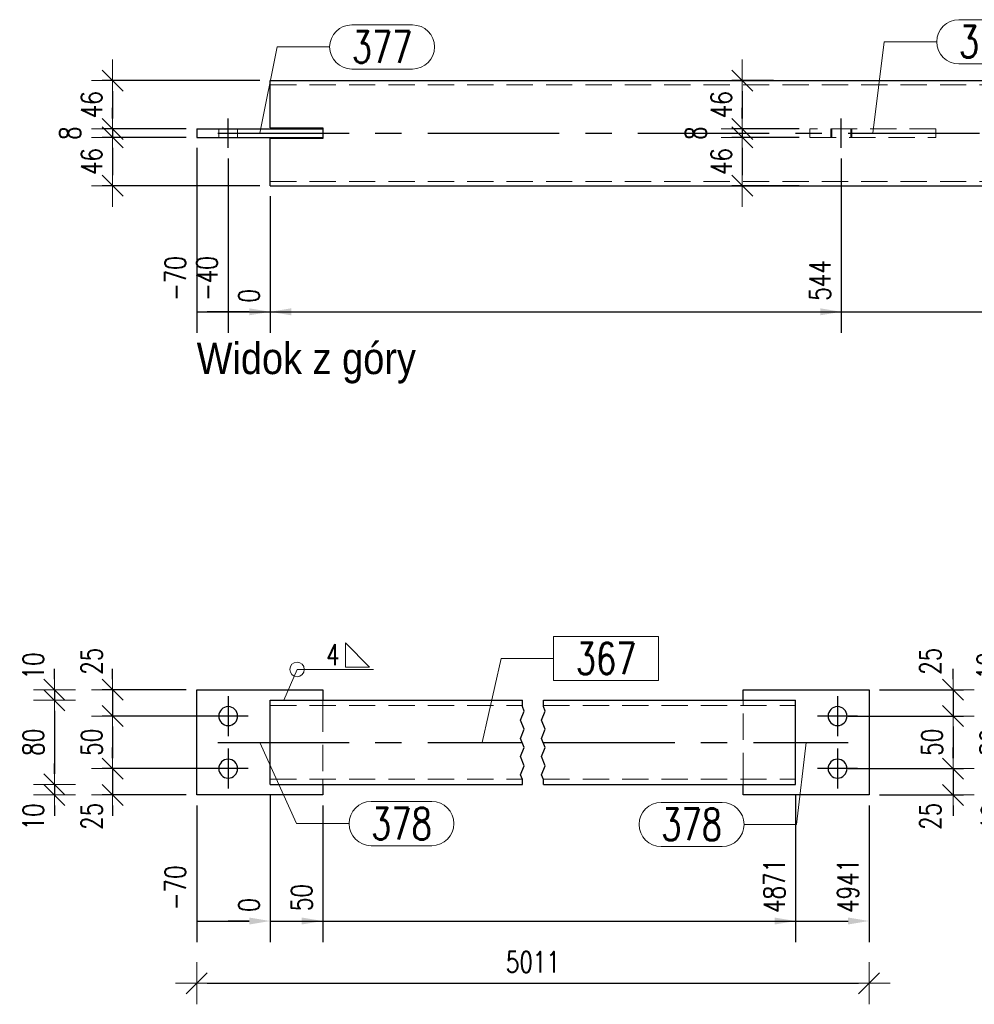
# Model space of a CAD drawing. Header units: millimetres. Extents: x -1005 to 207, y 18226 to 18896.
# Tile 16 of 50: x -534 to -443, y 18309 to 18402. Entities that reach past the tile are written whole.
import ezdxf

# ---------------------------------------------------------------- set-up
doc = ezdxf.new("R2010")
doc.units = ezdxf.units.MM
doc.header["$LTSCALE"] = 10
doc.linetypes.add('HIDDEN', pattern=[0.375, 0.25, -0.125])
doc.linetypes.add('MITTE', pattern=[2, 1.25, -0.25, 0.25, -0.25])
doc.layers.get('Defpoints').update_dxf_attribs({"color": 1})
for name, color, linetype, lineweight in [('PS_DIM', 4, 'Continuous', 13), ('PS_Hidden', 2, 'HIDDEN', 9), ('PS_Pos', 1, 'Continuous', 15), ('PS_Shape', 161, 'Continuous', 30), ('PS_SOLID', 7, 'Continuous', 30), ('PS_TEXT', 3, 'Continuous', 18), ('PS_Weld', 1, 'Continuous', 9)]:
    doc.layers.add(name, color=color, linetype=linetype, lineweight=lineweight)
doc.layers.add('PS_Mid', color=5, linetype='MITTE')
doc.styles.add('gil', font='txt', dxfattribs={"width": 0.9})
doc.styles.add('simplex', font='simplex.shx', dxfattribs={"width": 0.75})
doc.dimstyles.new('1_10_GŁ_DS1-LS10', dxfattribs={"dimtxt": 2, "dimasz": 2, "dimexe": 2, "dimexo": 1, "dimgap": 1, "dimtad": 1, "dimjust": 4, "dimdec": 0, "dimlfac": 10, "dimtxsty": 'simplex', "dimblk1": 'NONE', "dimsah": 1, "dimcen": 2, "dimclrd": 256, "dimclre": 256, "dimclrt": 3, "dimadec": 1, "dimazin": 0, "dimtfac": 1, "dimtdec": 0, "dimtmove": 2, "dimatfit": 3, "dimfxl": 1, "dimarcsym": 0})
doc.dimstyles.new('1_10_PRZ', dxfattribs={"dimtxt": 2, "dimasz": 1, "dimexe": 2, "dimexo": 5, "dimgap": 1, "dimtad": 1, "dimdec": 0, "dimlfac": 10, "dimtxsty": 'simplex', "dimblk": 'dimznak', "dimcen": 2, "dimse1": 1, "dimse2": 1, "dimclrt": 3, "dimadec": 1, "dimazin": 0, "dimtfac": 1, "dimtdec": 0, "dimtix": 1, "dimtmove": 2, "dimatfit": 3, "dimldrblk": 'dim-grot', "dimfxl": 1, "dimarcsym": 0})
doc.dimstyles.new('1_10_PRZ_DS1-LS10', dxfattribs={"dimtxt": 2, "dimasz": 1, "dimexe": 2, "dimexo": 5, "dimgap": 1, "dimtad": 1, "dimdec": 0, "dimlfac": 10, "dimtxsty": 'simplex', "dimblk": 'dimznak', "dimcen": 2, "dimse1": 1, "dimse2": 1, "dimclrt": 3, "dimadec": 1, "dimazin": 0, "dimtfac": 1, "dimtdec": 0, "dimtix": 1, "dimtmove": 2, "dimatfit": 3, "dimldrblk": 'dim-grot', "dimfxl": 1, "dimarcsym": 0})
doc.dimstyles.new('1_10_SC', dxfattribs={"dimtxt": 2, "dimasz": 1, "dimexe": 1, "dimexo": 1, "dimgap": 1, "dimtad": 1, "dimdec": 0, "dimlfac": 10, "dimtxsty": 'simplex', "dimblk": 'dimznak', "dimcen": 2, "dimclrd": 256, "dimclre": 256, "dimclrt": 3, "dimadec": 1, "dimazin": 0, "dimtfac": 1, "dimtdec": 0, "dimtix": 1, "dimtmove": 2, "dimatfit": 3, "dimldrblk": 'dim-grot', "dimfxl": 1, "dimarcsym": 0})

# ---------------------------------------------------------------- blocks, each defined once
blk = doc.blocks.new('dimznak')
at = {"color": 0}
for points in [[(0, 2), (0, -2)], [(-2, 0), (2, 0)]]:
    blk.add_lwpolyline(points, dxfattribs=at)
at = {"color": 2}
blk.add_lwpolyline([(1, 1), (-1, -1)], dxfattribs=at)
blk = doc.blocks.new('*D1513')
at = {"layer": 'Defpoints', "color": 0, "transparency": 16777216}
for p in [(-510.146, 18396.662), (-525.146, 18392.062), (-517.146, 18392.062)]:
    blk.add_point(p, dxfattribs=at)
at = {"layer": 'PS_DIM', "lineweight": -2, "transparency": 16777216}
for p, q in [((-511.146, 18396.662), (-526.146, 18396.662)), ((-525.146, 18395.662), (-525.146, 18393.062)), ((-518.146, 18392.062), (-526.146, 18392.062))]:
    blk.add_line(p, q, dxfattribs=at)
for p, rotation in [((-525.146, 18396.662), 90), ((-525.146, 18392.062), 270)]:
    blk.add_blockref('dimznak', p, dxfattribs=dict(at, rotation=rotation))
at = {"layer": 'PS_DIM', "color": 3, "transparency": 16777216, "insert": (-527.146, 18394.362), "char_height": 2, "attachment_point": 5, "rotation": 90, "style": 'simplex'}
blk.add_mtext('46', dxfattribs=at)
blk = doc.blocks.new('dim-grot')
blk.add_hatch(color=256).paths.add_polyline_path([(0, 0), (-2, 0.5), (-2, -0.5)])
blk.add_lwpolyline([(0, 0), (-2, 0.5), (-2, -0.5), (0, 0)])
blk = doc.blocks.new('*D1514')
at = {"layer": 'Defpoints', "color": 0, "transparency": 16777216}
for p in [(-517.146, 18392.062), (-525.146, 18391.262), (-517.146, 18391.262)]:
    blk.add_point(p, dxfattribs=at)
at = {"layer": 'PS_DIM', "lineweight": -2, "transparency": 16777216}
for p, q in [((-525.146, 18393.062), (-525.146, 18394.062)), ((-518.146, 18392.062), (-526.146, 18392.062)), ((-525.146, 18392.062), (-525.146, 18391.262)), ((-518.146, 18391.262), (-526.146, 18391.262)), ((-525.146, 18390.262), (-525.146, 18389.262))]:
    blk.add_line(p, q, dxfattribs=at)
for p, rotation in [((-525.146, 18392.062), 270), ((-525.146, 18391.262), 90)]:
    blk.add_blockref('dimznak', p, dxfattribs=dict(at, rotation=rotation))
at = {"layer": 'PS_DIM', "color": 3, "transparency": 16777216, "insert": (-529.207, 18391.662), "char_height": 2, "attachment_point": 5, "rotation": 90, "style": 'simplex'}
blk.add_mtext('8', dxfattribs=at)
blk = doc.blocks.new('*D1515')
at = {"layer": 'Defpoints', "color": 0, "transparency": 16777216}
for p in [(-517.146, 18391.262), (-525.146, 18386.662), (-510.146, 18386.662)]:
    blk.add_point(p, dxfattribs=at)
at = {"layer": 'PS_DIM', "lineweight": -2, "transparency": 16777216}
for p, q in [((-518.146, 18391.262), (-526.146, 18391.262)), ((-525.146, 18390.262), (-525.146, 18387.662)), ((-511.146, 18386.662), (-526.146, 18386.662))]:
    blk.add_line(p, q, dxfattribs=at)
for p, rotation in [((-525.146, 18391.262), 90), ((-525.146, 18386.662), 270)]:
    blk.add_blockref('dimznak', p, dxfattribs=dict(at, rotation=rotation))
at = {"layer": 'PS_DIM', "color": 3, "transparency": 16777216, "insert": (-527.146, 18388.962), "char_height": 2, "attachment_point": 5, "rotation": 90, "style": 'simplex'}
blk.add_mtext('46', dxfattribs=at)
blk = doc.blocks.new('*D1525')
at = {"layer": 'Defpoints', "color": 0, "transparency": 16777216}
for p in [(-461.248, 18396.662), (-465.216, 18392.062), (-458.791, 18392.062)]:
    blk.add_point(p, dxfattribs=at)
at = {"layer": 'PS_DIM', "lineweight": -2, "transparency": 16777216}
for p, q in [((-462.248, 18396.662), (-466.216, 18396.662)), ((-465.216, 18395.662), (-465.216, 18393.062)), ((-459.791, 18392.062), (-466.216, 18392.062))]:
    blk.add_line(p, q, dxfattribs=at)
for p, rotation in [((-465.216, 18396.662), 90), ((-465.216, 18392.062), 270)]:
    blk.add_blockref('dimznak', p, dxfattribs=dict(at, rotation=rotation))
at = {"layer": 'PS_DIM', "color": 3, "transparency": 16777216, "insert": (-467.216, 18394.362), "char_height": 2, "attachment_point": 5, "rotation": 90, "style": 'simplex'}
blk.add_mtext('46', dxfattribs=at)
blk = doc.blocks.new('*D1526')
at = {"layer": 'Defpoints', "color": 0, "transparency": 16777216}
for p in [(-458.791, 18392.062), (-465.216, 18391.262), (-458.791, 18391.262)]:
    blk.add_point(p, dxfattribs=at)
at = {"layer": 'PS_DIM', "lineweight": -2, "transparency": 16777216}
for p, q in [((-465.216, 18393.062), (-465.216, 18394.062)), ((-459.791, 18392.062), (-466.216, 18392.062)), ((-465.216, 18392.062), (-465.216, 18391.262)), ((-459.791, 18391.262), (-466.216, 18391.262)), ((-465.216, 18390.262), (-465.216, 18389.262))]:
    blk.add_line(p, q, dxfattribs=at)
for p, rotation in [((-465.216, 18392.062), 270), ((-465.216, 18391.262), 90)]:
    blk.add_blockref('dimznak', p, dxfattribs=dict(at, rotation=rotation))
at = {"layer": 'PS_DIM', "color": 3, "transparency": 16777216, "insert": (-469.637, 18391.662), "char_height": 2, "attachment_point": 5, "rotation": 90, "style": 'simplex'}
blk.add_mtext('8', dxfattribs=at)
blk = doc.blocks.new('*D1527')
at = {"layer": 'Defpoints', "color": 0, "transparency": 16777216}
for p in [(-458.791, 18391.262), (-465.216, 18386.662), (-458.791, 18386.662)]:
    blk.add_point(p, dxfattribs=at)
at = {"layer": 'PS_DIM', "lineweight": -2, "transparency": 16777216}
for p, q in [((-459.791, 18391.262), (-466.216, 18391.262)), ((-465.216, 18390.262), (-465.216, 18387.662)), ((-459.791, 18386.662), (-466.216, 18386.662))]:
    blk.add_line(p, q, dxfattribs=at)
for p, rotation in [((-465.216, 18391.262), 90), ((-465.216, 18386.662), 270)]:
    blk.add_blockref('dimznak', p, dxfattribs=dict(at, rotation=rotation))
at = {"layer": 'PS_DIM', "color": 3, "transparency": 16777216, "insert": (-467.216, 18388.962), "char_height": 2, "attachment_point": 5, "rotation": 90, "style": 'simplex'}
blk.add_mtext('46', dxfattribs=at)
blk = doc.blocks.new('*D1549')
at = {"layer": 'Defpoints', "color": 0, "transparency": 16777216}
for p in [(-517.146, 18391.262), (-510.146, 18386.662), (-510.146, 18374.662)]:
    blk.add_point(p, dxfattribs=at)
at = {"layer": 'PS_DIM', "lineweight": -2, "transparency": 16777216}
for p, q in [((-517.146, 18390.262), (-517.146, 18372.662)), ((-510.146, 18385.662), (-510.146, 18372.662)), ((-517.146, 18374.662), (-512.146, 18374.662))]:
    blk.add_line(p, q, dxfattribs=at)
at = {"layer": 'PS_DIM', "transparency": 16777216}
blk.add_solid([(-512.146, 18374.995), (-512.146, 18374.329), (-510.146, 18374.662)], dxfattribs=at)
at = {"layer": 'PS_DIM', "color": 3, "transparency": 16777216, "insert": (-519.166, 18377.825), "char_height": 2, "attachment_point": 5, "rotation": 90, "style": 'simplex'}
blk.add_mtext('-70', dxfattribs=at)
blk = doc.blocks.new('_None')
blk = doc.blocks.new('*D1550')
at = {"layer": 'Defpoints', "color": 0, "transparency": 16777216}
for p in [(-514.146, 18390.262), (-510.146, 18386.662), (-510.146, 18374.662)]:
    blk.add_point(p, dxfattribs=at)
at = {"layer": 'PS_DIM', "lineweight": -2, "transparency": 16777216}
for p, q in [((-514.146, 18389.262), (-514.146, 18372.662)), ((-510.146, 18385.662), (-510.146, 18372.662)), ((-514.146, 18374.662), (-516.146, 18374.662)), ((-514.146, 18374.662), (-510.146, 18374.662)), ((-508.146, 18374.662), (-506.146, 18374.662))]:
    blk.add_line(p, q, dxfattribs=at)
at = {"layer": 'PS_DIM', "transparency": 16777216}
blk.add_solid([(-508.146, 18374.995), (-508.146, 18374.329), (-510.146, 18374.662)], dxfattribs=at)
at = {"layer": 'PS_DIM', "color": 3, "transparency": 16777216, "insert": (-516.166, 18377.825), "char_height": 2, "attachment_point": 5, "rotation": 90, "style": 'simplex'}
blk.add_mtext('-40', dxfattribs=at)
blk = doc.blocks.new('*D1551')
at = {"layer": 'Defpoints', "color": 0, "transparency": 16777216}
for p in [(-510.146, 18386.662), (-510.146, 18386.214), (-510.146, 18374.662)]:
    blk.add_point(p, dxfattribs=at)
at = {"layer": 'PS_DIM', "lineweight": -2, "transparency": 16777216}
for p, q in [((-510.146, 18385.662), (-510.146, 18372.662)), ((-510.146, 18385.214), (-510.146, 18372.662)), ((-512.146, 18374.662), (-514.146, 18374.662)), ((-510.146, 18374.662), (-508.146, 18374.662))]:
    blk.add_line(p, q, dxfattribs=at)
at = {"layer": 'PS_DIM', "transparency": 16777216}
blk.add_solid([(-512.146, 18374.995), (-512.146, 18374.329), (-510.146, 18374.662)], dxfattribs=at)
at = {"layer": 'PS_DIM', "color": 3, "transparency": 16777216, "insert": (-512.166, 18376.182), "char_height": 2, "attachment_point": 5, "rotation": 90, "style": 'simplex'}
blk.add_mtext('0', dxfattribs=at)
blk = doc.blocks.new('*D1552')
at = {"layer": 'Defpoints', "color": 0, "transparency": 16777216}
for p in [(-455.791, 18390.262), (-510.146, 18386.662), (-455.791, 18374.662)]:
    blk.add_point(p, dxfattribs=at)
at = {"layer": 'PS_DIM', "lineweight": -2, "transparency": 16777216}
for p, q in [((-455.791, 18389.262), (-455.791, 18372.662)), ((-510.146, 18385.662), (-510.146, 18372.662)), ((-510.146, 18374.662), (-457.791, 18374.662))]:
    blk.add_line(p, q, dxfattribs=at)
at = {"layer": 'PS_DIM', "transparency": 16777216}
blk.add_solid([(-457.791, 18374.995), (-457.791, 18374.329), (-455.791, 18374.662)], dxfattribs=at)
at = {"layer": 'PS_DIM', "color": 3, "transparency": 16777216, "insert": (-457.811, 18377.646), "char_height": 2, "attachment_point": 5, "rotation": 90, "style": 'simplex'}
blk.add_mtext('544', dxfattribs=at)
blk = doc.blocks.new('*D1553')
at = {"layer": 'Defpoints', "color": 0, "transparency": 16777216}
for p in [(-397.791, 18390.262), (-510.146, 18386.662), (-397.791, 18374.662)]:
    blk.add_point(p, dxfattribs=at)
at = {"layer": 'PS_DIM', "lineweight": -2, "transparency": 16777216}
for p, q in [((-397.791, 18389.262), (-397.791, 18372.662)), ((-510.146, 18385.662), (-510.146, 18372.662)), ((-510.146, 18374.662), (-399.791, 18374.662))]:
    blk.add_line(p, q, dxfattribs=at)
at = {"layer": 'PS_DIM', "transparency": 16777216}
blk.add_solid([(-399.791, 18374.995), (-399.791, 18374.329), (-397.791, 18374.662)], dxfattribs=at)
at = {"layer": 'PS_DIM', "color": 3, "transparency": 16777216, "insert": (-399.811, 18378.289), "char_height": 2, "attachment_point": 5, "rotation": 90, "style": 'simplex'}
blk.add_mtext('4546', dxfattribs=at)
blk = doc.blocks.new('*D1554')
at = {"layer": 'Defpoints', "color": 0, "transparency": 16777216}
for p in [(-339.435, 18390.262), (-510.146, 18386.662), (-339.435, 18374.662)]:
    blk.add_point(p, dxfattribs=at)
at = {"layer": 'PS_DIM', "lineweight": -2, "transparency": 16777216}
for p, q in [((-339.435, 18389.262), (-339.435, 18372.662)), ((-510.146, 18385.662), (-510.146, 18372.662)), ((-510.146, 18374.662), (-341.435, 18374.662))]:
    blk.add_line(p, q, dxfattribs=at)
at = {"layer": 'PS_DIM', "transparency": 16777216}
blk.add_solid([(-341.435, 18374.995), (-341.435, 18374.329), (-339.435, 18374.662)], dxfattribs=at)
at = {"layer": 'PS_DIM', "color": 3, "transparency": 16777216, "insert": (-341.455, 18378.182), "char_height": 2, "attachment_point": 5, "rotation": 90, "style": 'simplex'}
blk.add_mtext('5130', dxfattribs=at)
blk = doc.blocks.new('*D1555')
at = {"layer": 'Defpoints', "color": 0, "transparency": 16777216}
for p in [(-336.435, 18391.262), (-510.146, 18386.662), (-336.435, 18374.662)]:
    blk.add_point(p, dxfattribs=at)
at = {"layer": 'PS_DIM', "lineweight": -2, "transparency": 16777216}
for p, q in [((-336.435, 18390.262), (-336.435, 18372.662)), ((-510.146, 18385.662), (-510.146, 18372.662)), ((-510.146, 18374.662), (-338.435, 18374.662))]:
    blk.add_line(p, q, dxfattribs=at)
at = {"layer": 'PS_DIM', "transparency": 16777216}
blk.add_solid([(-338.435, 18374.995), (-338.435, 18374.329), (-336.435, 18374.662)], dxfattribs=at)
at = {"layer": 'PS_DIM', "color": 3, "transparency": 16777216, "insert": (-338.455, 18378.182), "char_height": 2, "attachment_point": 5, "rotation": 90, "style": 'simplex'}
blk.add_mtext('5160', dxfattribs=at)
blk = doc.blocks.new('*D1556')
at = {"layer": 'Defpoints', "color": 0, "transparency": 16777216}
for p in [(-510.146, 18329.695), (-517.146, 18328.695), (-510.146, 18316.695)]:
    blk.add_point(p, dxfattribs=at)
at = {"layer": 'PS_DIM', "lineweight": -2, "transparency": 16777216}
for p, q in [((-510.146, 18328.695), (-510.146, 18314.695)), ((-517.146, 18327.695), (-517.146, 18314.695)), ((-517.146, 18316.695), (-512.146, 18316.695))]:
    blk.add_line(p, q, dxfattribs=at)
at = {"layer": 'PS_DIM', "transparency": 16777216}
blk.add_solid([(-512.146, 18317.028), (-512.146, 18316.362), (-510.146, 18316.695)], dxfattribs=at)
at = {"layer": 'PS_DIM', "color": 3, "transparency": 16777216, "insert": (-519.166, 18319.858), "char_height": 2, "attachment_point": 5, "rotation": 90, "style": 'simplex'}
blk.add_mtext('-70', dxfattribs=at)
blk = doc.blocks.new('*D1557')
at = {"layer": 'Defpoints', "color": 0, "transparency": 16777216}
for p in [(-510.146, 18329.695), (-510.146, 18329.695), (-510.146, 18316.695)]:
    blk.add_point(p, dxfattribs=at)
at = {"layer": 'PS_DIM', "lineweight": -2, "transparency": 16777216}
for p, q in [((-510.146, 18328.695), (-510.146, 18314.695)), ((-510.146, 18328.695), (-510.146, 18314.695)), ((-512.146, 18316.695), (-514.146, 18316.695)), ((-510.146, 18316.695), (-508.146, 18316.695))]:
    blk.add_line(p, q, dxfattribs=at)
at = {"layer": 'PS_DIM', "transparency": 16777216}
blk.add_solid([(-512.146, 18317.028), (-512.146, 18316.362), (-510.146, 18316.695)], dxfattribs=at)
at = {"layer": 'PS_DIM', "color": 3, "transparency": 16777216, "insert": (-512.166, 18318.215), "char_height": 2, "attachment_point": 5, "rotation": 90, "style": 'simplex'}
blk.add_mtext('0', dxfattribs=at)
blk = doc.blocks.new('*D1558')
at = {"layer": 'Defpoints', "color": 0, "transparency": 16777216}
for p in [(-510.146, 18329.695), (-505.146, 18328.695), (-505.146, 18316.695)]:
    blk.add_point(p, dxfattribs=at)
at = {"layer": 'PS_DIM', "lineweight": -2, "transparency": 16777216}
for p, q in [((-510.146, 18328.695), (-510.146, 18314.695)), ((-505.146, 18327.695), (-505.146, 18314.695)), ((-510.146, 18316.695), (-507.146, 18316.695))]:
    blk.add_line(p, q, dxfattribs=at)
at = {"layer": 'PS_DIM', "transparency": 16777216}
blk.add_solid([(-507.146, 18317.028), (-507.146, 18316.362), (-505.146, 18316.695)], dxfattribs=at)
at = {"layer": 'PS_DIM', "color": 3, "transparency": 16777216, "insert": (-507.166, 18318.929), "char_height": 2, "attachment_point": 5, "rotation": 90, "style": 'simplex'}
blk.add_mtext('50', dxfattribs=at)
blk = doc.blocks.new('*D1559')
at = {"layer": 'Defpoints', "color": 0, "transparency": 16777216}
for p in [(-510.146, 18329.695), (-460.146, 18329.695), (-460.146, 18316.695)]:
    blk.add_point(p, dxfattribs=at)
at = {"layer": 'PS_DIM', "lineweight": -2, "transparency": 16777216}
for p, q in [((-510.146, 18328.695), (-510.146, 18314.695)), ((-460.146, 18328.695), (-460.146, 18314.695)), ((-510.146, 18316.695), (-462.146, 18316.695))]:
    blk.add_line(p, q, dxfattribs=at)
at = {"layer": 'PS_DIM', "transparency": 16777216}
blk.add_solid([(-462.146, 18317.028), (-462.146, 18316.362), (-460.146, 18316.695)], dxfattribs=at)
at = {"layer": 'PS_DIM', "color": 3, "transparency": 16777216, "insert": (-462.166, 18320.036), "char_height": 2, "attachment_point": 5, "rotation": 90, "style": 'simplex'}
blk.add_mtext('4871', dxfattribs=at)
blk = doc.blocks.new('*D1560')
at = {"layer": 'Defpoints', "color": 0, "transparency": 16777216}
for p in [(-510.146, 18329.695), (-453.146, 18328.695), (-453.146, 18316.695)]:
    blk.add_point(p, dxfattribs=at)
at = {"layer": 'PS_DIM', "lineweight": -2, "transparency": 16777216}
for p, q in [((-510.146, 18328.695), (-510.146, 18314.695)), ((-453.146, 18327.695), (-453.146, 18314.695)), ((-510.146, 18316.695), (-455.146, 18316.695))]:
    blk.add_line(p, q, dxfattribs=at)
at = {"layer": 'PS_DIM', "transparency": 16777216}
blk.add_solid([(-455.146, 18317.028), (-455.146, 18316.362), (-453.146, 18316.695)], dxfattribs=at)
at = {"layer": 'PS_DIM', "color": 3, "transparency": 16777216, "insert": (-455.166, 18320.036), "char_height": 2, "attachment_point": 5, "rotation": 90, "style": 'simplex'}
blk.add_mtext('4941', dxfattribs=at)
blk = doc.blocks.new('*D1561')
at = {"layer": 'Defpoints', "color": 0, "transparency": 16777216}
for p in [(-517.146, 18338.695), (-525.146, 18336.195), (-514.146, 18336.195)]:
    blk.add_point(p, dxfattribs=at)
at = {"layer": 'PS_DIM', "lineweight": -2, "transparency": 16777216}
for p, q in [((-525.146, 18339.695), (-525.146, 18340.695)), ((-518.146, 18338.695), (-526.146, 18338.695)), ((-525.146, 18338.695), (-525.146, 18336.195)), ((-515.146, 18336.195), (-526.146, 18336.195)), ((-525.146, 18335.195), (-525.146, 18334.195))]:
    blk.add_line(p, q, dxfattribs=at)
for p, rotation in [((-525.146, 18338.695), 270), ((-525.146, 18336.195), 90)]:
    blk.add_blockref('dimznak', p, dxfattribs=dict(at, rotation=rotation))
at = {"layer": 'PS_DIM', "color": 3, "transparency": 16777216, "insert": (-527.146, 18341.412), "char_height": 2, "attachment_point": 5, "rotation": 90, "style": 'simplex'}
blk.add_mtext('25', dxfattribs=at)
blk = doc.blocks.new('*D1562')
at = {"layer": 'Defpoints', "color": 0, "transparency": 16777216}
for p in [(-514.146, 18336.195), (-525.146, 18331.195), (-514.146, 18331.195)]:
    blk.add_point(p, dxfattribs=at)
at = {"layer": 'PS_DIM', "lineweight": -2, "transparency": 16777216}
for p, q in [((-515.146, 18336.195), (-526.146, 18336.195)), ((-525.146, 18335.195), (-525.146, 18332.195)), ((-515.146, 18331.195), (-526.146, 18331.195))]:
    blk.add_line(p, q, dxfattribs=at)
for p, rotation in [((-525.146, 18336.195), 90), ((-525.146, 18331.195), 270)]:
    blk.add_blockref('dimznak', p, dxfattribs=dict(at, rotation=rotation))
at = {"layer": 'PS_DIM', "color": 3, "transparency": 16777216, "insert": (-527.146, 18333.695), "char_height": 2, "attachment_point": 5, "rotation": 90, "style": 'simplex'}
blk.add_mtext('50', dxfattribs=at)
blk = doc.blocks.new('*D1563')
at = {"layer": 'Defpoints', "color": 0, "transparency": 16777216}
for p in [(-514.146, 18331.195), (-525.146, 18328.695), (-517.146, 18328.695)]:
    blk.add_point(p, dxfattribs=at)
at = {"layer": 'PS_DIM', "lineweight": -2, "transparency": 16777216}
for p, q in [((-525.146, 18332.195), (-525.146, 18333.195)), ((-515.146, 18331.195), (-526.146, 18331.195)), ((-525.146, 18331.195), (-525.146, 18328.695)), ((-518.146, 18328.695), (-526.146, 18328.695)), ((-525.146, 18327.695), (-525.146, 18326.695))]:
    blk.add_line(p, q, dxfattribs=at)
for p, rotation in [((-525.146, 18331.195), 270), ((-525.146, 18328.695), 90)]:
    blk.add_blockref('dimznak', p, dxfattribs=dict(at, rotation=rotation))
at = {"layer": 'PS_DIM', "color": 3, "transparency": 16777216, "insert": (-527.146, 18326.653), "char_height": 2, "attachment_point": 5, "rotation": 90, "style": 'simplex'}
blk.add_mtext('25', dxfattribs=at)
blk = doc.blocks.new('*D1564')
at = {"layer": 'Defpoints', "color": 0, "transparency": 16777216}
for p in [(-505.146, 18338.695), (-530.679, 18337.695), (-510.146, 18337.695)]:
    blk.add_point(p, dxfattribs=at)
at = {"layer": 'PS_DIM', "color": 0, "lineweight": -2, "transparency": 16777216}
for p, q in [((-530.679, 18339.695), (-530.679, 18340.695)), ((-530.679, 18338.695), (-530.679, 18337.695)), ((-530.679, 18336.695), (-530.679, 18335.695))]:
    blk.add_line(p, q, dxfattribs=at)
for p, rotation in [((-530.679, 18338.695), 270), ((-530.679, 18337.695), 90)]:
    blk.add_blockref('dimznak', p, dxfattribs=dict(at, rotation=rotation))
at = {"layer": 'PS_DIM', "color": 3, "transparency": 16777216, "insert": (-532.679, 18340.967), "char_height": 2, "attachment_point": 5, "rotation": 90, "style": 'simplex'}
blk.add_mtext('10', dxfattribs=at)
blk = doc.blocks.new('*D1565')
at = {"layer": 'Defpoints', "color": 0, "transparency": 16777216}
for p in [(-510.146, 18337.695), (-530.679, 18329.695), (-510.146, 18329.695)]:
    blk.add_point(p, dxfattribs=at)
at = {"layer": 'PS_DIM', "color": 0, "lineweight": -2, "transparency": 16777216}
blk.add_line((-530.679, 18336.695), (-530.679, 18330.695), dxfattribs=at)
for p, rotation in [((-530.679, 18337.695), 90), ((-530.679, 18329.695), 270)]:
    blk.add_blockref('dimznak', p, dxfattribs=dict(at, rotation=rotation))
at = {"layer": 'PS_DIM', "color": 3, "transparency": 16777216, "insert": (-532.679, 18333.695), "char_height": 2, "attachment_point": 5, "rotation": 90, "style": 'simplex'}
blk.add_mtext('80', dxfattribs=at)
blk = doc.blocks.new('*D1566')
at = {"layer": 'Defpoints', "color": 0, "transparency": 16777216}
for p in [(-510.146, 18329.695), (-530.679, 18328.695), (-517.146, 18328.695)]:
    blk.add_point(p, dxfattribs=at)
at = {"layer": 'PS_DIM', "color": 0, "lineweight": -2, "transparency": 16777216}
for p, q in [((-530.679, 18330.695), (-530.679, 18331.695)), ((-530.679, 18329.695), (-530.679, 18328.695)), ((-530.679, 18327.695), (-530.679, 18326.695))]:
    blk.add_line(p, q, dxfattribs=at)
for p, rotation in [((-530.679, 18329.695), 270), ((-530.679, 18328.695), 90)]:
    blk.add_blockref('dimznak', p, dxfattribs=dict(at, rotation=rotation))
at = {"layer": 'PS_DIM', "color": 3, "transparency": 16777216, "insert": (-532.679, 18326.608), "char_height": 2, "attachment_point": 5, "rotation": 90, "style": 'simplex'}
blk.add_mtext('10', dxfattribs=at)
blk = doc.blocks.new('*D1567')
at = {"layer": 'Defpoints', "color": 0, "transparency": 16777216}
for p in [(-453.146, 18338.695), (-456.146, 18336.195), (-445.146, 18336.195)]:
    blk.add_point(p, dxfattribs=at)
at = {"layer": 'PS_DIM', "lineweight": -2, "transparency": 16777216}
for p, q in [((-445.146, 18339.695), (-445.146, 18340.695)), ((-452.146, 18338.695), (-444.146, 18338.695)), ((-445.146, 18338.695), (-445.146, 18336.195)), ((-455.146, 18336.195), (-444.146, 18336.195)), ((-445.146, 18335.195), (-445.146, 18334.195))]:
    blk.add_line(p, q, dxfattribs=at)
for p, rotation in [((-445.146, 18338.695), 270), ((-445.146, 18336.195), 90)]:
    blk.add_blockref('dimznak', p, dxfattribs=dict(at, rotation=rotation))
at = {"layer": 'PS_DIM', "color": 3, "transparency": 16777216, "insert": (-447.324, 18341.412), "char_height": 2, "attachment_point": 5, "rotation": 90, "style": 'simplex'}
blk.add_mtext('25', dxfattribs=at)
blk = doc.blocks.new('*D1568')
at = {"layer": 'Defpoints', "color": 0, "transparency": 16777216}
for p in [(-456.146, 18336.195), (-456.146, 18331.195), (-445.146, 18331.195)]:
    blk.add_point(p, dxfattribs=at)
at = {"layer": 'PS_DIM', "lineweight": -2, "transparency": 16777216}
for p, q in [((-455.146, 18336.195), (-444.146, 18336.195)), ((-445.146, 18335.195), (-445.146, 18332.195)), ((-455.146, 18331.195), (-444.146, 18331.195))]:
    blk.add_line(p, q, dxfattribs=at)
for p, rotation in [((-445.146, 18336.195), 90), ((-445.146, 18331.195), 270)]:
    blk.add_blockref('dimznak', p, dxfattribs=dict(at, rotation=rotation))
at = {"layer": 'PS_DIM', "color": 3, "transparency": 16777216, "insert": (-447.146, 18333.695), "char_height": 2, "attachment_point": 5, "rotation": 90, "style": 'simplex'}
blk.add_mtext('50', dxfattribs=at)
blk = doc.blocks.new('*D1569')
at = {"layer": 'Defpoints', "color": 0, "transparency": 16777216}
for p in [(-456.146, 18331.195), (-453.146, 18328.695), (-445.146, 18328.695)]:
    blk.add_point(p, dxfattribs=at)
at = {"layer": 'PS_DIM', "lineweight": -2, "transparency": 16777216}
for p, q in [((-445.146, 18332.195), (-445.146, 18333.195)), ((-455.146, 18331.195), (-444.146, 18331.195)), ((-445.146, 18331.195), (-445.146, 18328.695)), ((-452.146, 18328.695), (-444.146, 18328.695)), ((-445.146, 18327.695), (-445.146, 18326.695))]:
    blk.add_line(p, q, dxfattribs=at)
for p, rotation in [((-445.146, 18331.195), 270), ((-445.146, 18328.695), 90)]:
    blk.add_blockref('dimznak', p, dxfattribs=dict(at, rotation=rotation))
at = {"layer": 'PS_DIM', "color": 3, "transparency": 16777216, "insert": (-447.324, 18326.653), "char_height": 2, "attachment_point": 5, "rotation": 90, "style": 'simplex'}
blk.add_mtext('25', dxfattribs=at)
blk = doc.blocks.new('*D1570')
at = {"layer": 'Defpoints', "color": 0, "transparency": 16777216}
for p in [(-465.146, 18338.695), (-460.146, 18337.695), (-439.613, 18337.695)]:
    blk.add_point(p, dxfattribs=at)
at = {"layer": 'PS_DIM', "color": 0, "lineweight": -2, "transparency": 16777216}
for p, q in [((-439.613, 18339.695), (-439.613, 18340.695)), ((-439.613, 18338.695), (-439.613, 18337.695)), ((-439.613, 18336.695), (-439.613, 18335.695))]:
    blk.add_line(p, q, dxfattribs=at)
for p, rotation in [((-439.613, 18338.695), 270), ((-439.613, 18337.695), 90)]:
    blk.add_blockref('dimznak', p, dxfattribs=dict(at, rotation=rotation))
at = {"layer": 'PS_DIM', "color": 3, "transparency": 16777216, "insert": (-441.901, 18340.967), "char_height": 2, "attachment_point": 5, "rotation": 90, "style": 'simplex'}
blk.add_mtext('10', dxfattribs=at)
blk = doc.blocks.new('*D1571')
at = {"layer": 'Defpoints', "color": 0, "transparency": 16777216}
for p in [(-460.146, 18337.695), (-460.146, 18329.695), (-439.613, 18329.695)]:
    blk.add_point(p, dxfattribs=at)
at = {"layer": 'PS_DIM', "color": 0, "lineweight": -2, "transparency": 16777216}
blk.add_line((-439.613, 18336.695), (-439.613, 18330.695), dxfattribs=at)
for p, rotation in [((-439.613, 18337.695), 90), ((-439.613, 18329.695), 270)]:
    blk.add_blockref('dimznak', p, dxfattribs=dict(at, rotation=rotation))
at = {"layer": 'PS_DIM', "color": 3, "transparency": 16777216, "insert": (-441.613, 18333.695), "char_height": 2, "attachment_point": 5, "rotation": 90, "style": 'simplex'}
blk.add_mtext('80', dxfattribs=at)
blk = doc.blocks.new('*D1572')
at = {"layer": 'Defpoints', "color": 0, "transparency": 16777216}
for p in [(-460.146, 18329.695), (-453.146, 18328.695), (-439.613, 18328.695)]:
    blk.add_point(p, dxfattribs=at)
at = {"layer": 'PS_DIM', "color": 0, "lineweight": -2, "transparency": 16777216}
for p, q in [((-439.613, 18330.695), (-439.613, 18331.695)), ((-439.613, 18329.695), (-439.613, 18328.695)), ((-439.613, 18327.695), (-439.613, 18326.695))]:
    blk.add_line(p, q, dxfattribs=at)
for p, rotation in [((-439.613, 18329.695), 270), ((-439.613, 18328.695), 90)]:
    blk.add_blockref('dimznak', p, dxfattribs=dict(at, rotation=rotation))
at = {"layer": 'PS_DIM', "color": 3, "transparency": 16777216, "insert": (-441.467, 18326.608), "char_height": 2, "attachment_point": 5, "rotation": 90, "style": 'simplex'}
blk.add_mtext('10', dxfattribs=at)
blk = doc.blocks.new('*D1586')
at = {"layer": 'Defpoints', "color": 0, "transparency": 16777216}
for p in [(-517.146, 18333.695), (-453.146, 18333.695), (-453.146, 18310.769)]:
    blk.add_point(p, dxfattribs=at)
at = {"layer": 'PS_DIM', "color": 0, "lineweight": -2, "transparency": 16777216}
blk.add_line((-516.146, 18310.769), (-454.146, 18310.769), dxfattribs=at)
at = {"layer": 'PS_DIM', "color": 0, "lineweight": -2, "transparency": 16777216, "rotation": 180}
blk.add_blockref('dimznak', (-517.146, 18310.769), dxfattribs=at)
at = {"layer": 'PS_DIM', "color": 0, "lineweight": -2, "transparency": 16777216}
blk.add_blockref('dimznak', (-453.146, 18310.769), dxfattribs=at)
at = {"layer": 'PS_DIM', "color": 3, "transparency": 16777216, "insert": (-485.146, 18312.809), "char_height": 2, "attachment_point": 5, "style": 'simplex'}
blk.add_mtext('5011', dxfattribs=at)
blk = doc.blocks.new('*X704')
at = {"layer": 'PS_Hidden', "color": 2, "linetype": 'HIDDEN'}
for p, q in [((-510.146, 18514.561), (-427.791, 18514.561)), ((-515.046, 18510.361), (-515.046, 18509.561)), ((-513.246, 18510.361), (-513.246, 18509.561)), ((-446.791, 18510.361), (-458.791, 18510.361)), ((-458.791, 18510.361), (-458.791, 18509.561)), ((-456.791, 18509.561), (-456.791, 18510.361)), ((-456.691, 18510.361), (-456.691, 18509.561)), ((-454.891, 18510.361), (-454.891, 18509.561)), ((-454.791, 18510.361), (-454.791, 18509.561)), ((-446.791, 18510.361), (-446.791, 18509.561)), ((-458.791, 18509.561), (-446.791, 18509.561)), ((-510.146, 18505.361), (-427.791, 18505.361))]:
    blk.add_line(p, q, dxfattribs=at)
at = {"layer": 'PS_Mid', "color": 5, "linetype": 'MITTE'}
for p, q in [((-514.146, 18508.561), (-514.146, 18511.361)), ((-514.146, 18508.561), (-514.146, 18511.361)), ((-455.791, 18508.561), (-455.791, 18511.361)), ((-515.146, 18509.961), (-427.791, 18509.961))]:
    blk.add_line(p, q, dxfattribs=at)
at = {"layer": 'PS_SOLID', "color": 7, "linetype": 'Continuous'}
for p, q in [((-510.146, 18510.461), (-510.146, 18514.961)), ((-510.146, 18514.961), (-427.791, 18514.961)), ((-517.146, 18510.361), (-505.146, 18510.361)), ((-517.146, 18510.361), (-517.146, 18509.561)), ((-510.146, 18510.461), (-505.146, 18510.461)), ((-505.146, 18510.461), (-505.146, 18510.361)), ((-505.146, 18510.361), (-505.146, 18509.561)), ((-517.146, 18509.561), (-505.146, 18509.561)), ((-510.146, 18504.961), (-510.146, 18509.461)), ((-505.146, 18509.461), (-510.146, 18509.461)), ((-505.146, 18509.561), (-505.146, 18509.461)), ((-510.146, 18504.961), (-427.791, 18504.961))]:
    blk.add_line(p, q, dxfattribs=at)
blk = doc.blocks.new('*X707')
at = {"color": 1}
for p, q in [((-444.606, 18520.756), (-438.927, 18520.756)), ((-452.791, 18509.961), (-451.706, 18518.656)), ((-451.706, 18518.656), (-446.706, 18518.656)), ((-444.606, 18516.556), (-438.927, 18516.556))]:
    blk.add_line(p, q, dxfattribs=at)
for centre, start, end in [((-444.606, 18518.656), 90, 270), ((-438.927, 18518.656), 270, 90)]:
    blk.add_arc(centre, 2.1, start, end, dxfattribs=at)
at = {"color": 30, "style": 'simplex', "width": 0.75}
blk.add_text('379', height=3, dxfattribs=at).set_placement((-444.606, 18517.156))
blk = doc.blocks.new('*X709')
at = {"color": 1}
for p, q in [((-502.389, 18520.26), (-496.603, 18520.26)), ((-511.146, 18509.961), (-509.489, 18518.16)), ((-509.489, 18518.16), (-504.489, 18518.16)), ((-502.389, 18516.06), (-496.603, 18516.06))]:
    blk.add_line(p, q, dxfattribs=at)
for centre, start, end in [((-502.389, 18518.16), 90, 270), ((-496.603, 18518.16), 270, 90)]:
    blk.add_arc(centre, 2.1, start, end, dxfattribs=at)
at = {"color": 30, "style": 'simplex', "width": 0.75}
blk.add_text('377', height=3, dxfattribs=at).set_placement((-502.389, 18516.66))
blk = doc.blocks.new('*X710')
at = {"color": 3, "style": 'gil', "width": 0.9}
blk.add_text('Widok z góry', height=3, dxfattribs=at).set_placement((-517.146, 18487.034))
blk = doc.blocks.new('*X711')
at = {"color": 1}
for p, q in [((-486.146, 18455.4), (-486.146, 18455.994)), ((-485.962, 18454.966), (-486.146, 18455.4)), ((-484.146, 18455.4), (-484.146, 18455.994)), ((-483.962, 18454.966), (-484.146, 18455.4)), ((-486.329, 18454.1), (-485.962, 18454.966)), ((-484.329, 18454.1), (-483.962, 18454.966)), ((-485.962, 18453.233), (-486.329, 18454.1)), ((-483.962, 18453.233), (-484.329, 18454.1)), ((-486.329, 18452.366), (-485.962, 18453.233)), ((-484.329, 18452.366), (-483.962, 18453.233)), ((-485.962, 18451.499), (-486.329, 18452.366)), ((-483.962, 18451.499), (-484.329, 18452.366)), ((-486.329, 18450.632), (-485.962, 18451.499)), ((-484.329, 18450.632), (-483.962, 18451.499)), ((-485.962, 18449.765), (-486.329, 18450.632)), ((-486.329, 18448.898), (-485.962, 18449.765)), ((-483.962, 18449.765), (-484.329, 18450.632)), ((-484.329, 18448.898), (-483.962, 18449.765)), ((-486.146, 18448.465), (-486.329, 18448.898)), ((-484.146, 18448.465), (-484.329, 18448.898)), ((-486.146, 18447.994), (-486.146, 18448.465)), ((-484.146, 18447.994), (-484.146, 18448.465))]:
    blk.add_line(p, q, dxfattribs=at)
at = {"layer": 'PS_Hidden', "color": 2, "linetype": 'HIDDEN'}
for p, q in [((-510.146, 18455.494), (-486.146, 18455.494)), ((-505.146, 18455.994), (-505.146, 18455.494)), ((-505.146, 18455.494), (-505.146, 18448.494)), ((-484.146, 18455.494), (-460.146, 18455.494)), ((-465.146, 18455.994), (-465.146, 18455.494)), ((-465.146, 18448.494), (-465.146, 18455.494)), ((-510.146, 18448.494), (-486.146, 18448.494)), ((-505.146, 18448.494), (-505.146, 18447.994)), ((-484.146, 18448.494), (-460.146, 18448.494)), ((-465.146, 18448.494), (-465.146, 18447.994))]:
    blk.add_line(p, q, dxfattribs=at)
at = {"layer": 'PS_Mid', "color": 5, "linetype": 'MITTE'}
for p, q in [((-514.146, 18456.394), (-514.146, 18452.594)), ((-456.146, 18456.394), (-456.146, 18452.594)), ((-512.246, 18454.494), (-516.046, 18454.494)), ((-454.246, 18454.494), (-458.046, 18454.494)), ((-515.146, 18451.994), (-486.146, 18451.994)), ((-484.146, 18451.994), (-455.146, 18451.994)), ((-514.146, 18451.394), (-514.146, 18447.594)), ((-456.146, 18451.394), (-456.146, 18447.594)), ((-512.246, 18449.494), (-516.046, 18449.494)), ((-454.246, 18449.494), (-458.046, 18449.494))]:
    blk.add_line(p, q, dxfattribs=at)
at = {"layer": 'PS_SOLID', "color": 7, "linetype": 'Continuous'}
for p, q in [((-517.146, 18456.994), (-505.146, 18456.994)), ((-517.146, 18446.994), (-517.146, 18456.994)), ((-505.146, 18456.994), (-505.146, 18455.994)), ((-465.146, 18456.994), (-453.146, 18456.994)), ((-465.146, 18455.994), (-465.146, 18456.994)), ((-453.146, 18456.994), (-453.146, 18446.994)), ((-510.146, 18447.994), (-510.146, 18455.994)), ((-510.146, 18455.994), (-486.146, 18455.994)), ((-484.146, 18455.994), (-460.146, 18455.994)), ((-460.146, 18447.994), (-460.146, 18455.994)), ((-510.146, 18447.994), (-486.146, 18447.994)), ((-505.146, 18447.994), (-505.146, 18446.994)), ((-484.146, 18447.994), (-460.146, 18447.994)), ((-465.146, 18446.994), (-465.146, 18447.994)), ((-505.146, 18446.994), (-517.146, 18446.994)), ((-453.146, 18446.994), (-465.146, 18446.994))]:
    blk.add_line(p, q, dxfattribs=at)
at = {"layer": 'PS_SOLID', "color": 7, "extrusion": (0, 0, -1)}
for centre in [(514.146, 18454.494), (456.146, 18454.494), (514.146, 18449.494), (456.146, 18449.494)]:
    blk.add_circle(centre, 0.9, dxfattribs=at)
blk = doc.blocks.new('*X712')
at = {"color": 1}
for p, q in [((-473.182, 18462.074), (-483.168, 18462.074)), ((-483.168, 18462.074), (-483.168, 18457.874)), ((-473.182, 18457.874), (-473.182, 18462.074)), ((-489.984, 18451.994), (-488.168, 18459.974)), ((-488.168, 18459.974), (-483.168, 18459.974)), ((-483.168, 18457.874), (-473.182, 18457.874))]:
    blk.add_line(p, q, dxfattribs=at)
at = {"color": 30, "style": 'simplex', "width": 0.75}
blk.add_text('367', height=3, dxfattribs=at).set_placement((-481.068, 18458.474))
blk = doc.blocks.new('*X713')
at = {"color": 1}
for p, q in [((-459.146, 18451.994), (-460.044, 18444.186)), ((-472.93, 18446.286), (-467.144, 18446.286)), ((-465.044, 18444.186), (-460.044, 18444.186)), ((-472.93, 18442.086), (-467.144, 18442.086))]:
    blk.add_line(p, q, dxfattribs=at)
for centre, start, end in [((-472.93, 18444.186), 90, 270), ((-467.144, 18444.186), 270, 90)]:
    blk.add_arc(centre, 2.1, start, end, dxfattribs=at)
at = {"color": 30, "style": 'simplex', "width": 0.75}
blk.add_text('378', height=3, dxfattribs=at).set_placement((-472.93, 18442.686))
blk = doc.blocks.new('*X714')
at = {"color": 1}
for p, q in [((-511.146, 18451.994), (-507.646, 18444.261)), ((-500.546, 18446.361), (-494.76, 18446.361)), ((-507.646, 18444.261), (-502.646, 18444.261)), ((-500.546, 18442.161), (-494.76, 18442.161))]:
    blk.add_line(p, q, dxfattribs=at)
for centre, start, end in [((-500.546, 18444.261), 90, 270), ((-494.76, 18444.261), 270, 90)]:
    blk.add_arc(centre, 2.1, start, end, dxfattribs=at)
at = {"color": 30, "style": 'simplex', "width": 0.75}
blk.add_text('378', height=3, dxfattribs=at).set_placement((-500.546, 18442.761))
blk = doc.blocks.new('*X794')
at = {"color": 3}
for p, q in [((-500.693, 18459.161), (-502.993, 18461.461)), ((-502.993, 18461.461), (-502.993, 18459.161)), ((-502.993, 18459.161), (-500.693, 18459.161))]:
    blk.add_line(p, q, dxfattribs=at)
at = {"color": 9}
for p, q in [((-508.84, 18455.994), (-507.592, 18458.931)), ((-507.592, 18458.931), (-500.311, 18458.931))]:
    blk.add_line(p, q, dxfattribs=at)
blk.add_circle((-507.592, 18458.931), 0.69, dxfattribs=at)
at = {"color": 2, "style": 'simplex', "width": 0.75}
blk.add_text('4', height=2, dxfattribs=at).set_placement((-504.832, 18459.331))

msp = doc.modelspace()

# ---------------------------------------------------------------- block references
at = {"layer": 'PS_Pos'}
for name in ['*X707', '*X709', '*X712', '*X714', '*X713']:
    msp.add_blockref(name, (0, -118.299), dxfattribs=at)
at = {"layer": 'PS_Shape', "color": 40}
for name in ['*X704', '*X711']:
    msp.add_blockref(name, (0, -118.299), dxfattribs=at)
at = {"layer": 'PS_TEXT'}
msp.add_blockref('*X710', (0, -118.299), dxfattribs=at)
at = {"layer": 'PS_Weld'}
msp.add_blockref('*X794', (0, -118.299), dxfattribs=at)

# ---------------------------------------------------------------- dimensions: what is measured, and where the dimension line sits
at = {"layer": 'PS_DIM'}
for base, p1, p2, dimstyle, picture, middle in [((-525.146, 18392.062), (-510.146, 18396.662), (-517.146, 18392.062), '1_10_SC', '*D1513', (-527.146, 18394.362)), ((-465.216, 18392.062), (-461.248, 18396.662), (-458.791, 18392.062), '1_10_SC', '*D1525', (-467.216, 18394.362)), ((-525.146, 18386.662), (-517.146, 18391.262), (-510.146, 18386.662), '1_10_SC', '*D1515', (-527.146, 18388.962)), ((-465.216, 18386.662), (-458.791, 18391.262), (-458.791, 18386.662), '1_10_SC', '*D1527', (-467.216, 18388.962)), ((-530.679, 18329.695), (-510.146, 18337.695), (-510.146, 18329.695), '1_10_PRZ', '*D1565', (-532.679, 18333.695)), ((-439.613, 18329.695), (-460.146, 18337.695), (-460.146, 18329.695), '1_10_PRZ', '*D1571', (-441.613, 18333.695)), ((-525.146, 18331.195), (-514.146, 18336.195), (-514.146, 18331.195), '1_10_SC', '*D1562', (-527.146, 18333.695)), ((-445.146, 18331.195), (-456.146, 18336.195), (-456.146, 18331.195), '1_10_SC', '*D1568', (-447.146, 18333.695))]:
    dim = msp.add_linear_dim(base=base, p1=p1, p2=p2, angle=90, dimstyle=dimstyle, dxfattribs=at)
    dim.commit()
    dim.dimension.update_dxf_attribs({"geometry": picture, "text_midpoint": middle})
for base, p1, p2, dimstyle, picture, middle in [((-525.146, 18391.262), (-517.146, 18392.062), (-517.146, 18391.262), '1_10_SC', '*D1514', (-529.207, 18391.662)), ((-465.216, 18391.262), (-458.791, 18392.062), (-458.791, 18391.262), '1_10_SC', '*D1526', (-469.637, 18391.662)), ((-530.679, 18337.695), (-505.146, 18338.695), (-510.146, 18337.695), '1_10_PRZ', '*D1564', (-532.679, 18340.967)), ((-525.146, 18336.195), (-517.146, 18338.695), (-514.146, 18336.195), '1_10_SC', '*D1561', (-527.146, 18341.412)), ((-439.613, 18337.695), (-465.146, 18338.695), (-460.146, 18337.695), '1_10_PRZ', '*D1570', (-441.901, 18340.967)), ((-445.146, 18336.195), (-453.146, 18338.695), (-456.146, 18336.195), '1_10_SC', '*D1567', (-447.324, 18341.412)), ((-525.146, 18328.695), (-514.146, 18331.195), (-517.146, 18328.695), '1_10_SC', '*D1563', (-527.146, 18326.653)), ((-445.146, 18328.695), (-456.146, 18331.195), (-453.146, 18328.695), '1_10_SC', '*D1569', (-447.324, 18326.653)), ((-530.679, 18328.695), (-510.146, 18329.695), (-517.146, 18328.695), '1_10_PRZ', '*D1566', (-532.679, 18326.608)), ((-439.613, 18328.695), (-460.146, 18329.695), (-453.146, 18328.695), '1_10_PRZ', '*D1572', (-441.467, 18326.608))]:
    dim = msp.add_linear_dim(base=base, p1=p1, p2=p2, angle=90, dimstyle=dimstyle, dxfattribs=at)
    dim.commit()
    dim.dimension.update_dxf_attribs({"geometry": picture, "text_midpoint": middle, "dimtype": 160})
for base, p1, p2, text, picture, middle in [((-510.146, 18374.662), (-517.146, 18391.262), (-510.146, 18386.662), '-70', '*D1549', (-519.166, 18377.825)), ((-336.435, 18374.662), (-510.146, 18386.662), (-336.435, 18391.262), '5160', '*D1555', (-338.455, 18378.182)), ((-510.146, 18374.662), (-514.146, 18390.262), (-510.146, 18386.662), '-40', '*D1550', (-516.166, 18377.825)), ((-397.791, 18374.662), (-510.146, 18386.662), (-397.791, 18390.262), '4546', '*D1553', (-399.811, 18378.289)), ((-339.435, 18374.662), (-510.146, 18386.662), (-339.435, 18390.262), '5130', '*D1554', (-341.455, 18378.182)), ((-510.146, 18374.662), (-510.146, 18386.214), (-510.146, 18386.662), '0', '*D1551', (-512.166, 18376.182)), ((-510.146, 18316.695), (-517.146, 18328.695), (-510.146, 18329.695), '-70', '*D1556', (-519.166, 18319.858)), ((-510.146, 18316.695), (-510.146, 18329.695), (-510.146, 18329.695), '0', '*D1557', (-512.166, 18318.215)), ((-460.146, 18316.695), (-510.146, 18329.695), (-460.146, 18329.695), '4871', '*D1559', (-462.166, 18320.036)), ((-453.146, 18316.695), (-510.146, 18329.695), (-453.146, 18328.695), '4941', '*D1560', (-455.166, 18320.036))]:
    dim = msp.add_linear_dim(base=base, p1=p1, p2=p2, text=text, dimstyle='1_10_GŁ_DS1-LS10', dxfattribs=at)
    dim.commit()
    dim.dimension.update_dxf_attribs({"geometry": picture, "text_midpoint": middle, "dimtype": 160, "text_rotation": 90})
for base, p1, p2, picture, middle in [((-455.791, 18374.662), (-510.146, 18386.662), (-455.791, 18390.262), '*D1552', (-457.811, 18377.646)), ((-505.146, 18316.695), (-510.146, 18329.695), (-505.146, 18328.695), '*D1558', (-507.166, 18318.929))]:
    dim = msp.add_linear_dim(base=base, p1=p1, p2=p2, dimstyle='1_10_GŁ_DS1-LS10', dxfattribs=at)
    dim.commit()
    dim.dimension.update_dxf_attribs({"geometry": picture, "text_midpoint": middle, "dimtype": 160, "text_rotation": 90})
dim = msp.add_linear_dim(base=(-453.146, 18310.769), p1=(-517.146, 18333.695), p2=(-453.146, 18333.695), text='5011', dimstyle='1_10_PRZ_DS1-LS10', dxfattribs=at)
dim.commit()
dim.dimension.update_dxf_attribs({"geometry": '*D1586', "text_midpoint": (-485.146, 18312.809), "dimtype": 160})

doc.saveas('drawing.dxf')
